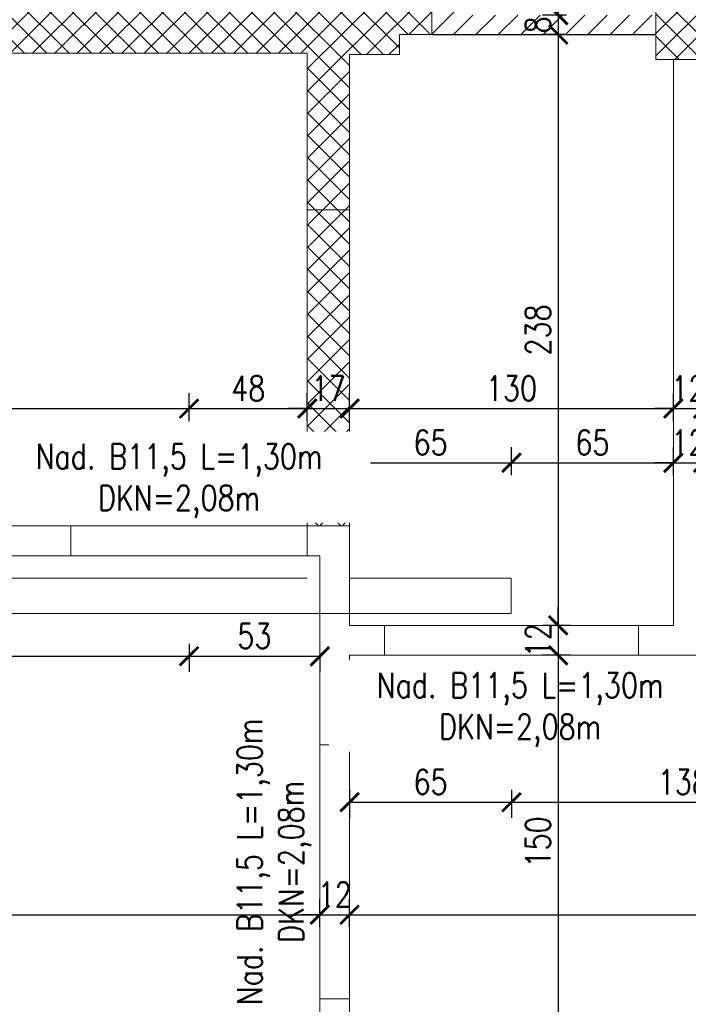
# Model space of a CAD drawing. Header units: millimetres. Extents: x 11984 to 50512, y -26688 to 13952.
# Tile 17 of 85: x 18339 to 18608, y 10412 to 10808. Entities that reach past the tile are written whole.
import ezdxf

# ---------------------------------------------------------------- set-up
doc = ezdxf.new("R2010")
doc.units = ezdxf.units.MM
doc.header["$MEASUREMENT"] = 0
doc.layers.add('e-cad_opisy', color=7, linetype='Continuous')
for name, color, linetype, lineweight in [('e-cad_wymiary', 5, 'Continuous', 9), ('k-kreskowanie', 252, 'Continuous', 9), ('k-sciany', 4, 'Continuous', 30), ('k-widok', 1, 'Continuous', 20), ('k-wyburzenia', 215, 'PNEUMATIC2', 9), ('k-ściany działowe', 2, 'Continuous', 20), ('k-ściany istniejące', 190, 'Continuous', 18)]:
    doc.layers.add(name, color=color, linetype=linetype, lineweight=lineweight)
doc.styles.add('e-cad_1', font='simplex.shx', dxfattribs={"width": 0.8})
doc.linetypes.add('PNEUMATIC2', pattern='A,0.5,-0.25,["//",Standard,S=0.2,R=0,X=-0.1,Y=-0.1],-0.25', length=1)
doc.dimstyles.new('e-cad_1_50_[cm]', dxfattribs={"dimscale": 5, "dimtxt": 2, "dimasz": 1.5, "dimexe": 1.25, "dimexo": 0.625, "dimtad": 1, "dimdec": 0, "dimrnd": 0.1, "dimdsep": 46, "dimtxsty": 'e-cad_1', "dimblk": 'ARCHTICK', "dimcen": 1.5, "dimclrd": 256, "dimclre": 256, "dimclrt": 7, "dimadec": 0, "dimazin": 0, "dimtfac": 1, "dimtdec": 0, "dimtix": 1, "dimtmove": 0, "dimatfit": 0, "dimfxl": 0, "dimarcsym": 0})

# ---------------------------------------------------------------- blocks, each defined once
blk = doc.blocks.new('_ArchTick')
at = {"color": 0, "linetype": 'ByBlock', "const_width": 0.15}
blk.add_lwpolyline([(-0.5, -0.5), (0.5, 0.5)], dxfattribs=at)
blk = doc.blocks.new('*D660')
at = {"layer": 'Defpoints', "color": 0, "ltscale": 2}
for p in [(18459.52, 10448.29), (18459.52, 10430.99), (18117.52, 10422.52)]:
    blk.add_point(p, dxfattribs=at)
at = {"layer": 'e-cad_wymiary', "lineweight": -2}
for p, q in [((18117.52, 10443.29), (18117.52, 10454.54)), ((18459.52, 10443.29), (18459.52, 10454.54)), ((18117.52, 10448.29), (18459.52, 10448.29))]:
    blk.add_line(p, q, dxfattribs=at)
at = {"layer": 'e-cad_wymiary', "lineweight": -2, "ltscale": 2, "xscale": 7.5, "yscale": 7.5, "zscale": 7.5, "rotation": 180}
blk.add_blockref('_ArchTick', (18117.52, 10448.29), dxfattribs=at)
at = {"layer": 'e-cad_wymiary', "lineweight": -2, "ltscale": 2, "xscale": 7.5, "yscale": 7.5, "zscale": 7.5}
blk.add_blockref('_ArchTick', (18459.52, 10448.29), dxfattribs=at)
at = {"layer": 'e-cad_wymiary', "color": 7, "ltscale": 2, "insert": (18288.52, 10456.42), "char_height": 10, "attachment_point": 5, "style": 'e-cad_1'}
blk.add_mtext('342', dxfattribs=at)
blk = doc.blocks.new('*D661')
at = {"layer": 'Defpoints', "color": 0, "ltscale": 2}
for p in [(18471.52, 10448.29), (18459.52, 10430.99), (18471.52, 10430.99)]:
    blk.add_point(p, dxfattribs=at)
at = {"layer": 'e-cad_wymiary', "lineweight": -2}
for p, q in [((18459.52, 10443.29), (18459.52, 10454.54)), ((18471.52, 10443.29), (18471.52, 10454.54)), ((18459.52, 10448.29), (18452.02, 10448.29)), ((18459.52, 10448.29), (18471.52, 10448.29)), ((18471.52, 10448.29), (18479.02, 10448.29))]:
    blk.add_line(p, q, dxfattribs=at)
at = {"layer": 'e-cad_wymiary', "lineweight": -2, "ltscale": 2, "xscale": 7.5, "yscale": 7.5, "zscale": 7.5}
blk.add_blockref('_ArchTick', (18459.52, 10448.29), dxfattribs=at)
at = {"layer": 'e-cad_wymiary', "lineweight": -2, "ltscale": 2, "xscale": 7.5, "yscale": 7.5, "zscale": 7.5, "rotation": 180}
blk.add_blockref('_ArchTick', (18471.52, 10448.29), dxfattribs=at)
at = {"layer": 'e-cad_wymiary', "color": 7, "ltscale": 2, "insert": (18465.52, 10456.42), "char_height": 10, "attachment_point": 5, "style": 'e-cad_1'}
blk.add_mtext('12', dxfattribs=at)
blk = doc.blocks.new('*D662')
at = {"layer": 'Defpoints', "color": 0, "ltscale": 2}
for p in [(20124.71, 10448.29), (20124.71, 10445.51), (18471.52, 10430.99)]:
    blk.add_point(p, dxfattribs=at)
at = {"layer": 'e-cad_wymiary', "lineweight": -2}
for p, q in [((18471.52, 10443.29), (18471.52, 10454.54)), ((20124.71, 10448.29), (20124.71, 10454.54)), ((18471.52, 10448.29), (20124.71, 10448.29))]:
    blk.add_line(p, q, dxfattribs=at)
at = {"layer": 'e-cad_wymiary', "lineweight": -2, "ltscale": 2, "xscale": 7.5, "yscale": 7.5, "zscale": 7.5, "rotation": 180}
blk.add_blockref('_ArchTick', (18471.52, 10448.29), dxfattribs=at)
at = {"layer": 'e-cad_wymiary', "lineweight": -2, "ltscale": 2, "xscale": 7.5, "yscale": 7.5, "zscale": 7.5}
blk.add_blockref('_ArchTick', (20124.71, 10448.29), dxfattribs=at)
at = {"layer": 'e-cad_wymiary', "color": 7, "ltscale": 2, "insert": (19298.12, 10456.42), "char_height": 10, "attachment_point": 5, "style": 'e-cad_1'}
blk.add_mtext('1653', dxfattribs=at)
blk = doc.blocks.new('*D675')
at = {"layer": 'Defpoints', "color": 0, "ltscale": 2}
for p in [(18407.02, 10651.66), (18166.77, 10641.3), (18407.02, 10604.52)]:
    blk.add_point(p, dxfattribs=at)
at = {"layer": 'e-cad_wymiary', "lineweight": -2}
for p, q in [((18166.77, 10646.66), (18166.77, 10657.91)), ((18407.02, 10646.66), (18407.02, 10657.91)), ((18166.77, 10651.66), (18407.02, 10651.66))]:
    blk.add_line(p, q, dxfattribs=at)
at = {"layer": 'e-cad_wymiary', "lineweight": -2, "ltscale": 2, "xscale": 7.5, "yscale": 7.5, "zscale": 7.5, "rotation": 180}
blk.add_blockref('_ArchTick', (18166.77, 10651.66), dxfattribs=at)
at = {"layer": 'e-cad_wymiary', "lineweight": -2, "ltscale": 2, "xscale": 7.5, "yscale": 7.5, "zscale": 7.5}
blk.add_blockref('_ArchTick', (18407.02, 10651.66), dxfattribs=at)
at = {"layer": 'e-cad_wymiary', "color": 7, "ltscale": 2, "insert": (18286.89, 10659.79), "char_height": 10, "attachment_point": 5, "style": 'e-cad_1'}
blk.add_mtext('240', dxfattribs=at)
blk = doc.blocks.new('*D676')
at = {"layer": 'Defpoints', "color": 0, "ltscale": 2}
for p in [(18454.52, 10651.66), (18454.52, 10643.13), (18407.02, 10604.52)]:
    blk.add_point(p, dxfattribs=at)
at = {"layer": 'e-cad_wymiary', "lineweight": -2}
for p, q in [((18407.02, 10646.66), (18407.02, 10657.91)), ((18454.52, 10646.66), (18454.52, 10657.91)), ((18407.02, 10651.66), (18454.52, 10651.66))]:
    blk.add_line(p, q, dxfattribs=at)
at = {"layer": 'e-cad_wymiary', "lineweight": -2, "ltscale": 2, "xscale": 7.5, "yscale": 7.5, "zscale": 7.5, "rotation": 180}
blk.add_blockref('_ArchTick', (18407.02, 10651.66), dxfattribs=at)
at = {"layer": 'e-cad_wymiary', "lineweight": -2, "ltscale": 2, "xscale": 7.5, "yscale": 7.5, "zscale": 7.5}
blk.add_blockref('_ArchTick', (18454.52, 10651.66), dxfattribs=at)
at = {"layer": 'e-cad_wymiary', "color": 7, "ltscale": 2, "insert": (18430.77, 10659.79), "char_height": 10, "attachment_point": 5, "style": 'e-cad_1'}
blk.add_mtext('48', dxfattribs=at)
blk = doc.blocks.new('*D677')
at = {"layer": 'Defpoints', "color": 0, "ltscale": 2}
for p in [(18471.52, 10651.66), (18454.52, 10643.13), (18471.52, 10643.13)]:
    blk.add_point(p, dxfattribs=at)
at = {"layer": 'e-cad_wymiary', "lineweight": -2}
for p, q in [((18454.52, 10646.66), (18454.52, 10657.91)), ((18471.52, 10646.66), (18471.52, 10657.91)), ((18454.52, 10651.66), (18447.02, 10651.66)), ((18454.52, 10651.66), (18471.52, 10651.66)), ((18471.52, 10651.66), (18479.02, 10651.66))]:
    blk.add_line(p, q, dxfattribs=at)
at = {"layer": 'e-cad_wymiary', "lineweight": -2, "ltscale": 2, "xscale": 7.5, "yscale": 7.5, "zscale": 7.5}
blk.add_blockref('_ArchTick', (18454.52, 10651.66), dxfattribs=at)
at = {"layer": 'e-cad_wymiary', "lineweight": -2, "ltscale": 2, "xscale": 7.5, "yscale": 7.5, "zscale": 7.5, "rotation": 180}
blk.add_blockref('_ArchTick', (18471.52, 10651.66), dxfattribs=at)
at = {"layer": 'e-cad_wymiary', "color": 7, "ltscale": 2, "insert": (18463.02, 10659.79), "char_height": 10, "attachment_point": 5, "style": 'e-cad_1'}
blk.add_mtext('17', dxfattribs=at)
blk = doc.blocks.new('*D678')
at = {"layer": 'Defpoints', "color": 0, "ltscale": 2}
for p in [(18601.52, 10651.66), (18471.52, 10643.13), (18601.52, 10628.26)]:
    blk.add_point(p, dxfattribs=at)
at = {"layer": 'e-cad_wymiary', "lineweight": -2}
for p, q in [((18471.52, 10646.66), (18471.52, 10657.91)), ((18601.52, 10646.66), (18601.52, 10657.91)), ((18471.52, 10651.66), (18601.52, 10651.66))]:
    blk.add_line(p, q, dxfattribs=at)
at = {"layer": 'e-cad_wymiary', "lineweight": -2, "ltscale": 2, "xscale": 7.5, "yscale": 7.5, "zscale": 7.5, "rotation": 180}
blk.add_blockref('_ArchTick', (18471.52, 10651.66), dxfattribs=at)
at = {"layer": 'e-cad_wymiary', "lineweight": -2, "ltscale": 2, "xscale": 7.5, "yscale": 7.5, "zscale": 7.5}
blk.add_blockref('_ArchTick', (18601.52, 10651.66), dxfattribs=at)
at = {"layer": 'e-cad_wymiary', "color": 7, "ltscale": 2, "insert": (18536.52, 10659.79), "char_height": 10, "attachment_point": 5, "style": 'e-cad_1'}
blk.add_mtext('130', dxfattribs=at)
blk = doc.blocks.new('*D679')
at = {"layer": 'Defpoints', "color": 0, "ltscale": 2}
for p in [(18613.52, 10651.66), (18601.52, 10628.26), (18613.52, 10628.26)]:
    blk.add_point(p, dxfattribs=at)
at = {"layer": 'e-cad_wymiary', "lineweight": -2}
for p, q in [((18601.52, 10646.66), (18601.52, 10657.91)), ((18613.52, 10646.66), (18613.52, 10657.91)), ((18601.52, 10651.66), (18594.02, 10651.66)), ((18601.52, 10651.66), (18613.52, 10651.66)), ((18613.52, 10651.66), (18621.02, 10651.66))]:
    blk.add_line(p, q, dxfattribs=at)
at = {"layer": 'e-cad_wymiary', "lineweight": -2, "ltscale": 2, "xscale": 7.5, "yscale": 7.5, "zscale": 7.5}
blk.add_blockref('_ArchTick', (18601.52, 10651.66), dxfattribs=at)
at = {"layer": 'e-cad_wymiary', "lineweight": -2, "ltscale": 2, "xscale": 7.5, "yscale": 7.5, "zscale": 7.5, "rotation": 180}
blk.add_blockref('_ArchTick', (18613.52, 10651.66), dxfattribs=at)
at = {"layer": 'e-cad_wymiary', "color": 7, "ltscale": 2, "insert": (18607.52, 10659.79), "char_height": 10, "attachment_point": 5, "style": 'e-cad_1'}
blk.add_mtext('12', dxfattribs=at)
blk = doc.blocks.new('*D695')
at = {"layer": 'Defpoints', "color": 0, "ltscale": 2}
for p in [(18091.48, 10592.52), (18407.02, 10592.52), (18407.02, 10552.14)]:
    blk.add_point(p, dxfattribs=at)
at = {"layer": 'e-cad_wymiary', "lineweight": -2}
for p, q in [((18091.48, 10557.14), (18091.48, 10545.89)), ((18407.02, 10557.14), (18407.02, 10545.89)), ((18091.48, 10552.14), (18407.02, 10552.14))]:
    blk.add_line(p, q, dxfattribs=at)
at = {"layer": 'e-cad_wymiary', "lineweight": -2, "ltscale": 2, "xscale": 7.5, "yscale": 7.5, "zscale": 7.5, "rotation": 180}
blk.add_blockref('_ArchTick', (18091.48, 10552.14), dxfattribs=at)
at = {"layer": 'e-cad_wymiary', "lineweight": -2, "ltscale": 2, "xscale": 7.5, "yscale": 7.5, "zscale": 7.5}
blk.add_blockref('_ArchTick', (18407.02, 10552.14), dxfattribs=at)
at = {"layer": 'e-cad_wymiary', "color": 7, "ltscale": 2, "insert": (18249.25, 10560.26), "char_height": 10, "attachment_point": 5, "style": 'e-cad_1'}
blk.add_mtext('316', dxfattribs=at)
blk = doc.blocks.new('*D696')
at = {"layer": 'Defpoints', "color": 0, "ltscale": 2}
for p in [(18407.02, 10592.52), (18459.52, 10554.52), (18459.52, 10552.14)]:
    blk.add_point(p, dxfattribs=at)
at = {"layer": 'e-cad_wymiary', "lineweight": -2}
for p, q in [((18407.02, 10557.14), (18407.02, 10545.89)), ((18407.02, 10552.14), (18459.52, 10552.14)), ((18459.52, 10552.14), (18459.52, 10545.89))]:
    blk.add_line(p, q, dxfattribs=at)
at = {"layer": 'e-cad_wymiary', "lineweight": -2, "ltscale": 2, "xscale": 7.5, "yscale": 7.5, "zscale": 7.5, "rotation": 180}
blk.add_blockref('_ArchTick', (18407.02, 10552.14), dxfattribs=at)
at = {"layer": 'e-cad_wymiary', "lineweight": -2, "ltscale": 2, "xscale": 7.5, "yscale": 7.5, "zscale": 7.5}
blk.add_blockref('_ArchTick', (18459.52, 10552.14), dxfattribs=at)
at = {"layer": 'e-cad_wymiary', "color": 7, "ltscale": 2, "insert": (18433.27, 10560.26), "char_height": 10, "attachment_point": 5, "style": 'e-cad_1'}
blk.add_mtext('53', dxfattribs=at)
blk = doc.blocks.new('*D697')
at = {"layer": 'Defpoints', "color": 0, "ltscale": 2}
for p in [(18536.52, 10552.52), (18471.52, 10516.52), (18536.52, 10493.5)]:
    blk.add_point(p, dxfattribs=at)
at = {"layer": 'e-cad_wymiary', "lineweight": -2}
for p, q in [((18471.52, 10498.5), (18471.52, 10487.25)), ((18536.52, 10498.5), (18536.52, 10487.25)), ((18471.52, 10493.5), (18536.52, 10493.5))]:
    blk.add_line(p, q, dxfattribs=at)
at = {"layer": 'e-cad_wymiary', "lineweight": -2, "ltscale": 2, "xscale": 7.5, "yscale": 7.5, "zscale": 7.5, "rotation": 180}
blk.add_blockref('_ArchTick', (18471.52, 10493.5), dxfattribs=at)
at = {"layer": 'e-cad_wymiary', "lineweight": -2, "ltscale": 2, "xscale": 7.5, "yscale": 7.5, "zscale": 7.5}
blk.add_blockref('_ArchTick', (18536.52, 10493.5), dxfattribs=at)
at = {"layer": 'e-cad_wymiary', "color": 7, "ltscale": 2, "insert": (18504.02, 10501.62), "char_height": 10, "attachment_point": 5, "style": 'e-cad_1'}
blk.add_mtext('65', dxfattribs=at)
blk = doc.blocks.new('*D698')
at = {"layer": 'Defpoints', "color": 0, "ltscale": 2}
for p in [(18536.52, 10552.52), (18674.52, 10552.52), (18674.52, 10493.5)]:
    blk.add_point(p, dxfattribs=at)
at = {"layer": 'e-cad_wymiary', "lineweight": -2}
for p, q in [((18536.52, 10498.5), (18536.52, 10487.25)), ((18674.52, 10498.5), (18674.52, 10487.25)), ((18536.52, 10493.5), (18674.52, 10493.5))]:
    blk.add_line(p, q, dxfattribs=at)
at = {"layer": 'e-cad_wymiary', "lineweight": -2, "ltscale": 2, "xscale": 7.5, "yscale": 7.5, "zscale": 7.5, "rotation": 180}
blk.add_blockref('_ArchTick', (18536.52, 10493.5), dxfattribs=at)
at = {"layer": 'e-cad_wymiary', "lineweight": -2, "ltscale": 2, "xscale": 7.5, "yscale": 7.5, "zscale": 7.5}
blk.add_blockref('_ArchTick', (18674.52, 10493.5), dxfattribs=at)
at = {"layer": 'e-cad_wymiary', "color": 7, "ltscale": 2, "insert": (18605.52, 10501.62), "char_height": 10, "attachment_point": 5, "style": 'e-cad_1'}
blk.add_mtext('138', dxfattribs=at)
blk = doc.blocks.new('*D702')
at = {"layer": 'Defpoints', "color": 0, "ltscale": 2}
for p in [(18536.52, 10629.92), (18471.52, 10604.52), (18536.52, 10564.52)]:
    blk.add_point(p, dxfattribs=at)
at = {"layer": 'e-cad_wymiary', "lineweight": -2}
for p, q in [((18471.52, 10624.92), (18471.52, 10636.17)), ((18536.52, 10624.92), (18536.52, 10636.17)), ((18471.52, 10629.92), (18536.52, 10629.92))]:
    blk.add_line(p, q, dxfattribs=at)
at = {"layer": 'e-cad_wymiary', "lineweight": -2, "ltscale": 2, "xscale": 7.5, "yscale": 7.5, "zscale": 7.5, "rotation": 180}
blk.add_blockref('_ArchTick', (18471.52, 10629.92), dxfattribs=at)
at = {"layer": 'e-cad_wymiary', "lineweight": -2, "ltscale": 2, "xscale": 7.5, "yscale": 7.5, "zscale": 7.5}
blk.add_blockref('_ArchTick', (18536.52, 10629.92), dxfattribs=at)
at = {"layer": 'e-cad_wymiary', "color": 7, "ltscale": 2, "insert": (18504.02, 10638.05), "char_height": 10, "attachment_point": 5, "style": 'e-cad_1'}
blk.add_mtext('65', dxfattribs=at)
blk = doc.blocks.new('*D703')
at = {"layer": 'Defpoints', "color": 0, "ltscale": 2}
for p in [(18601.52, 10629.92), (18601.52, 10616.29), (18536.52, 10564.52)]:
    blk.add_point(p, dxfattribs=at)
at = {"layer": 'e-cad_wymiary', "lineweight": -2}
for p, q in [((18536.52, 10624.92), (18536.52, 10636.17)), ((18601.52, 10624.92), (18601.52, 10636.17)), ((18536.52, 10629.92), (18601.52, 10629.92))]:
    blk.add_line(p, q, dxfattribs=at)
at = {"layer": 'e-cad_wymiary', "lineweight": -2, "ltscale": 2, "xscale": 7.5, "yscale": 7.5, "zscale": 7.5, "rotation": 180}
blk.add_blockref('_ArchTick', (18536.52, 10629.92), dxfattribs=at)
at = {"layer": 'e-cad_wymiary', "lineweight": -2, "ltscale": 2, "xscale": 7.5, "yscale": 7.5, "zscale": 7.5}
blk.add_blockref('_ArchTick', (18601.52, 10629.92), dxfattribs=at)
at = {"layer": 'e-cad_wymiary', "color": 7, "ltscale": 2, "insert": (18569.02, 10638.05), "char_height": 10, "attachment_point": 5, "style": 'e-cad_1'}
blk.add_mtext('65', dxfattribs=at)
blk = doc.blocks.new('*D704')
at = {"layer": 'Defpoints', "color": 0, "ltscale": 2}
for p in [(18613.52, 10629.92), (18601.52, 10616.29), (18613.52, 10616.29)]:
    blk.add_point(p, dxfattribs=at)
at = {"layer": 'e-cad_wymiary', "lineweight": -2}
for p, q in [((18601.52, 10624.92), (18601.52, 10636.17)), ((18613.52, 10624.92), (18613.52, 10636.17)), ((18601.52, 10629.92), (18594.02, 10629.92)), ((18601.52, 10629.92), (18613.52, 10629.92)), ((18613.52, 10629.92), (18621.02, 10629.92))]:
    blk.add_line(p, q, dxfattribs=at)
at = {"layer": 'e-cad_wymiary', "lineweight": -2, "ltscale": 2, "xscale": 7.5, "yscale": 7.5, "zscale": 7.5}
blk.add_blockref('_ArchTick', (18601.52, 10629.92), dxfattribs=at)
at = {"layer": 'e-cad_wymiary', "lineweight": -2, "ltscale": 2, "xscale": 7.5, "yscale": 7.5, "zscale": 7.5, "rotation": 180}
blk.add_blockref('_ArchTick', (18613.52, 10629.92), dxfattribs=at)
at = {"layer": 'e-cad_wymiary', "color": 7, "ltscale": 2, "insert": (18607.52, 10638.05), "char_height": 10, "attachment_point": 5, "style": 'e-cad_1'}
blk.add_mtext('12', dxfattribs=at)
blk = doc.blocks.new('*D811')
at = {"layer": 'Defpoints', "color": 0, "ltscale": 2}
for p in [(18566.91, 10834.32), (18555.27, 10809.77), (18561.71, 10809.77)]:
    blk.add_point(p, dxfattribs=at)
at = {"layer": 'e-cad_wymiary', "lineweight": -2}
for p, q in [((18560.27, 10834.32), (18549.02, 10834.32)), ((18555.27, 10834.32), (18555.27, 10809.77)), ((18558.58, 10809.77), (18549.02, 10809.77))]:
    blk.add_line(p, q, dxfattribs=at)
at = {"layer": 'e-cad_wymiary', "lineweight": -2, "ltscale": 2, "xscale": 7.5, "yscale": 7.5, "zscale": 7.5}
for p, rotation in [((18555.27, 10834.32), 90), ((18555.27, 10809.77), 270)]:
    blk.add_blockref('_ArchTick', p, dxfattribs=dict(at, rotation=rotation))
at = {"layer": 'e-cad_wymiary', "color": 7, "ltscale": 2, "insert": (18547.15, 10822.05), "char_height": 10, "attachment_point": 5, "rotation": 90, "style": 'e-cad_1'}
blk.add_mtext('25', dxfattribs=at)
blk = doc.blocks.new('*D812')
at = {"layer": 'Defpoints', "color": 0, "ltscale": 2}
for p in [(18561.71, 10809.77), (18555.27, 10801.99), (18561.71, 10801.99)]:
    blk.add_point(p, dxfattribs=at)
at = {"layer": 'e-cad_wymiary', "lineweight": -2}
for p, q in [((18555.27, 10809.77), (18555.27, 10817.27)), ((18558.58, 10809.77), (18549.02, 10809.77)), ((18555.27, 10809.77), (18555.27, 10801.99)), ((18558.58, 10801.99), (18549.02, 10801.99)), ((18555.27, 10801.99), (18555.27, 10794.49))]:
    blk.add_line(p, q, dxfattribs=at)
at = {"layer": 'e-cad_wymiary', "lineweight": -2, "ltscale": 2, "xscale": 7.5, "yscale": 7.5, "zscale": 7.5}
for p, rotation in [((18555.27, 10809.77), 270), ((18555.27, 10801.99), 90)]:
    blk.add_blockref('_ArchTick', p, dxfattribs=dict(at, rotation=rotation))
at = {"layer": 'e-cad_wymiary', "color": 7, "ltscale": 2, "insert": (18547.15, 10805.88), "char_height": 10, "attachment_point": 5, "rotation": 90, "style": 'e-cad_1'}
blk.add_mtext('8', dxfattribs=at)
blk = doc.blocks.new('*D813')
at = {"layer": 'Defpoints', "color": 0, "ltscale": 2}
for p in [(18561.71, 10801.99), (18555.27, 10564.52), (18568.43, 10564.52)]:
    blk.add_point(p, dxfattribs=at)
at = {"layer": 'e-cad_wymiary', "lineweight": -2}
for p, q in [((18558.58, 10801.99), (18549.02, 10801.99)), ((18555.27, 10801.99), (18555.27, 10564.52)), ((18560.27, 10564.52), (18549.02, 10564.52))]:
    blk.add_line(p, q, dxfattribs=at)
at = {"layer": 'e-cad_wymiary', "lineweight": -2, "ltscale": 2, "xscale": 7.5, "yscale": 7.5, "zscale": 7.5}
for p, rotation in [((18555.27, 10801.99), 90), ((18555.27, 10564.52), 270)]:
    blk.add_blockref('_ArchTick', p, dxfattribs=dict(at, rotation=rotation))
at = {"layer": 'e-cad_wymiary', "color": 7, "ltscale": 2, "insert": (18547.15, 10683.26), "char_height": 10, "attachment_point": 5, "rotation": 90, "style": 'e-cad_1'}
blk.add_mtext('238', dxfattribs=at)
blk = doc.blocks.new('*D814')
at = {"layer": 'Defpoints', "color": 0, "ltscale": 2}
for p in [(18568.43, 10564.52), (18555.27, 10552.52), (18568.43, 10552.52)]:
    blk.add_point(p, dxfattribs=at)
at = {"layer": 'e-cad_wymiary', "lineweight": -2}
for p, q in [((18555.27, 10564.52), (18555.27, 10572.02)), ((18560.27, 10564.52), (18549.02, 10564.52)), ((18555.27, 10564.52), (18555.27, 10552.52)), ((18560.27, 10552.52), (18549.02, 10552.52)), ((18555.27, 10552.52), (18555.27, 10545.02))]:
    blk.add_line(p, q, dxfattribs=at)
at = {"layer": 'e-cad_wymiary', "lineweight": -2, "ltscale": 2, "xscale": 7.5, "yscale": 7.5, "zscale": 7.5}
for p, rotation in [((18555.27, 10564.52), 270), ((18555.27, 10552.52), 90)]:
    blk.add_blockref('_ArchTick', p, dxfattribs=dict(at, rotation=rotation))
at = {"layer": 'e-cad_wymiary', "color": 7, "ltscale": 2, "insert": (18547.15, 10558.52), "char_height": 10, "attachment_point": 5, "rotation": 90, "style": 'e-cad_1'}
blk.add_mtext('12', dxfattribs=at)
blk = doc.blocks.new('*D815')
at = {"layer": 'Defpoints', "color": 0, "ltscale": 2}
for p in [(18568.43, 10552.52), (18555.27, 10402.52), (18580.04, 10402.52)]:
    blk.add_point(p, dxfattribs=at)
at = {"layer": 'e-cad_wymiary', "lineweight": -2}
for p, q in [((18560.27, 10552.52), (18549.02, 10552.52)), ((18555.27, 10552.52), (18555.27, 10402.52)), ((18560.27, 10402.52), (18549.02, 10402.52))]:
    blk.add_line(p, q, dxfattribs=at)
at = {"layer": 'e-cad_wymiary', "lineweight": -2, "ltscale": 2, "xscale": 7.5, "yscale": 7.5, "zscale": 7.5}
for p, rotation in [((18555.27, 10552.52), 90), ((18555.27, 10402.52), 270)]:
    blk.add_blockref('_ArchTick', p, dxfattribs=dict(at, rotation=rotation))
at = {"layer": 'e-cad_wymiary', "color": 7, "ltscale": 2, "insert": (18547.15, 10477.52), "char_height": 10, "attachment_point": 5, "rotation": 90, "style": 'e-cad_1'}
blk.add_mtext('150', dxfattribs=at)

msp = doc.modelspace()

# ---------------------------------------------------------------- hatches: boundary and pattern name
at = {"layer": 'k-kreskowanie'}
h = msp.add_hatch(dxfattribs=at)
h.set_pattern_fill('ANSI37', color=256, scale=2, style=0)
h.set_pattern_definition([(45, (20560.6375, -11648.78), (-4.490128, 4.490128), []), (135, (20560.6375, -11648.78), (-4.490128, -4.490128), [])])
h.paths.add_polyline_path([(20114.55, 10359.34), (20114.55, 10402.52), (20124.71, 10402.52), (20124.71, 10552.38), (20150.11, 10552.38), (20150.11, 10402.52), (20562.44, 10402.52), (20562.44, 10522.75), (20605.62, 10522.75), (20605.62, 9739.58), (20562.44, 9739.58), (20497.32, 9739.58), (20497.32, 9782.76), (20562.44, 9782.76), (20562.44, 10359.34)])
h.paths.add_polyline_path([(20114.55, 10791.99), (20114.55, 10834.32), (20124.71, 10834.32), (20562.44, 10834.32), (20562.44, 11331.32), (20481.16, 11331.32), (20481.16, 11374.5), (20605.62, 11374.5), (20605.62, 10677.69), (20562.44, 10677.69), (20562.44, 10791.99), (20150.11, 10791.99), (20150.11, 10654.38), (20124.71, 10654.38), (20124.71, 10791.99)])
h.paths.add_polyline_path([(20200.91, 10806.38), (20221.23, 10806.38), (20221.23, 10819.93), (20200.91, 10819.93)], flags=16)
h.paths.add_polyline_path([(20161.97, 10806.38), (20180.59, 10806.38), (20180.59, 10819.93), (20161.97, 10819.93)], flags=16)
h.paths.add_polyline_path([(17610.48, 10686.04), (17610.48, 11090.05), (17655.48, 11090.05), (17655.48, 10833.52), (17958.48, 10833.52), (17958.48, 10927.02), (17982.48, 10927.02), (17982.48, 10833.52), (17989.48, 10833.52), (17989.48, 10794.52), (17655.48, 10794.52), (17655.48, 10686.04)])
h.paths.add_polyline_path([(19732.71, 10791.99), (19732.71, 10834.32), (19849.55, 10834.32), (19849.55, 11374.5), (19973.16, 11374.5), (19973.16, 11331.32), (19892.73, 11331.32), (19892.73, 10834.32), (19914.74, 10834.32), (19914.74, 10791.99), (19901.86, 10791.99), (19901.86, 10816.54), (19826.86, 10816.54), (19826.86, 10791.99)])
h.paths.add_polyline_path([(17610.48, 10284.84), (17610.48, 10539.8), (17655.48, 10539.8), (17655.48, 10402.52), (17782.87, 10402.52), (18091.48, 10402.52), (18091.48, 10422.52), (18117.52, 10422.52), (18117.52, 10402.52), (18140.01, 10402.52), (18140.01, 10359.34), (17655.48, 10359.34), (17655.48, 10284.84)])
h.paths.add_polyline_path([(18902.97, 10359.34), (18902.97, 10402.52), (19002.88, 10402.52), (19002.88, 10017.29), (19096.01, 10017.29), (19096.01, 9992.74), (19002.88, 9992.74), (19002.88, 9907.76), (18977.48, 9907.76), (18977.48, 10359.34)])
h.paths.add_polyline_path([(18594.48, 10791.99), (18594.48, 10834.32), (18602.48, 10834.32), (18602.48, 10862.32), (18647.48, 10862.32), (18647.48, 10834.32), (18848.79, 10834.32), (18848.79, 10791.99), (18789.52, 10791.99), (18789.52, 10566.78), (18775.52, 10566.78), (18775.52, 10791.99)])
h.paths.add_polyline_path([(19218.09, 9992.74), (19218.09, 10017.29), (19228.09, 10017.29), (19228.09, 10402.52), (19359.65, 10402.52), (19359.65, 10359.34), (19265.65, 10359.34), (19265.65, 10281.34), (19252.65, 10281.34), (19252.65, 9907.76), (19228.09, 9907.76), (19228.09, 9992.74)])
h.paths.add_polyline_path([(19616.95, 10359.34), (19616.95, 10402.52), (20014.65, 10402.52), (20014.65, 10359.34), (19936.21, 10359.34), (19936.21, 10281.34), (19897.81, 10281.34), (19897.81, 10359.34)])
h.paths.add_polyline_path([(19909.81, 10293.34), (19924.21, 10293.34), (19924.21, 10314.34), (19909.81, 10314.34)], flags=16)
h.paths.add_polyline_path([(19909.81, 10326.34), (19924.21, 10326.34), (19924.21, 10347.34), (19909.81, 10347.34)], flags=16)
h.paths.add_polyline_path([(17610.48, 9739.58), (17610.48, 10131.59), (17655.48, 10131.59), (17655.48, 9782.76), (17712.07, 9782.76), (17712.07, 9739.58)])
h.paths.add_polyline_path([(18273.77, 10794.52), (18273.77, 10833.52), (18327.48, 10833.52), (18327.48, 10849.32), (18368.48, 10849.32), (18368.48, 10834.32), (18504.48, 10834.32), (18504.48, 10801.99), (18491.48, 10801.99), (18491.48, 10793.99), (18471.52, 10793.99), (18471.52, 10731.52), (18454.52, 10731.52), (18454.52, 10794.52)])
h.paths.add_polyline_path([(18230.01, 10359.34), (18230.01, 10402.52), (18601.48, 10402.52), (18601.48, 10359.34)])
h.paths.add_polyline_path([(19366.95, 10791.99), (19366.95, 10834.32), (19577.77, 10834.32), (19577.77, 10791.99)])
h.paths.add_polyline_path([(19003.73, 10791.99), (19003.73, 10834.32), (19212.01, 10834.32), (19212.01, 10791.99)])
h.paths.add_polyline_path([(20128.1, 11331.32), (20128.1, 11374.5), (20326.22, 11374.5), (20326.22, 11331.32)])
h.paths.add_polyline_path([(19851.31, 9739.58), (19851.31, 9782.76), (19897.81, 9782.76), (19897.81, 9812.76), (19923.21, 9812.76), (19923.21, 9782.76), (19957.43, 9782.76), (19957.43, 9739.58)])
h.paths.add_polyline_path([(18908.12, 9739.58), (18908.12, 9782.76), (19038.06, 9782.76), (19038.06, 9739.58)])
h.paths.add_polyline_path([(19181.06, 9739.58), (19181.06, 9782.76), (19311, 9782.76), (19311, 9739.58), (19194.23, 9739.58)])
h.paths.add_polyline_path([(18703.48, 10359.34), (18703.48, 10402.52), (18812.38, 10402.52), (18812.38, 10359.34)])
h.paths.add_polyline_path([(18091.48, 10774.52), (18091.48, 10833.52), (18167.48, 10833.52), (18167.48, 10794.52), (18117.52, 10794.52), (18117.52, 10774.52)])
h.paths.add_polyline_path([(18262.12, 9739.58), (18262.12, 9782.76), (18358.5, 9782.76), (18358.5, 9739.58)])
h.paths.add_polyline_path([(19459.55, 10359.34), (19459.55, 10402.52), (19514.95, 10402.52), (19514.95, 10359.34)])
h.paths.add_polyline_path([(17862.07, 9739.58), (17862.07, 9782.76), (17912.3, 9782.76), (17912.3, 9739.58)])
h.paths.add_polyline_path([(18454.52, 10604.52), (18454.52, 10731.52), (18471.52, 10731.52), (18471.52, 10604.52)])
h.paths.add_polyline_path([(18708.31, 9739.58), (18708.31, 9782.76), (18758.12, 9782.76), (18758.12, 9739.58)])
h.paths.add_polyline_path([(18508.5, 9739.58), (18508.5, 9782.76), (18558.31, 9782.76), (18558.31, 9739.58)])
h.paths.add_polyline_path([(18062.3, 9739.58), (18062.3, 9782.76), (18112.12, 9782.76), (18112.12, 9739.58)])
h.paths.add_polyline_path([(19461, 9739.58), (19461, 9782.76), (19506.58, 9782.76), (19506.58, 9739.58)])
h.paths.add_polyline_path([(20107.43, 9739.58), (20107.43, 9782.76), (20152.58, 9782.76), (20152.58, 9739.58)])
h.paths.add_polyline_path([(19656.58, 9739.58), (19656.58, 9782.76), (19701.31, 9782.76), (19701.31, 9739.58)])
h.paths.add_polyline_path([(20302.58, 9739.58), (20302.58, 9782.76), (20347.32, 9782.76), (20347.32, 9739.58)])
h.paths.add_polyline_path([(17958.48, 11029.02), (17958.48, 11072.32), (17982.48, 11072.32), (17982.48, 11051.92), (17982.48, 11029.02)])
h.paths.add_polyline_path([(20146.39, 10448.92), (20128.44, 10448.92), (20128.44, 10463.92), (20146.39, 10463.92)], flags=24)
h.paths.add_polyline_path([(20177.06, 10389.91), (20177.06, 10371.96), (20162.06, 10371.96), (20162.06, 10389.91)], flags=24)
h.paths.add_polyline_path([(20515.52, 10389.91), (20515.52, 10371.96), (20500.52, 10371.96), (20500.52, 10389.91)], flags=24)
h.paths.add_polyline_path([(20177.06, 10822.13), (20177.06, 10804.18), (20162.06, 10804.18), (20162.06, 10822.13)], flags=24)
h.paths.add_polyline_path([(20515.52, 10822.13), (20515.52, 10804.18), (20500.52, 10804.18), (20500.52, 10822.13)], flags=24)
h.paths.add_polyline_path([(17979.65, 10866.66), (17961.31, 10866.66), (17961.31, 10881.66), (17979.65, 10881.66)], flags=24)
h.paths.add_polyline_path([(17873.53, 10822.81), (17873.53, 10805.24), (17858.53, 10805.24), (17858.53, 10822.81)], flags=24)
h.paths.add_polyline_path([(18999.16, 10109.31), (18981.2, 10109.31), (18981.2, 10124.31), (18999.16, 10124.31)], flags=24)
h.paths.add_polyline_path([(18999.16, 10283.57), (18981.2, 10283.57), (18981.2, 10298.57), (18999.16, 10298.57)], flags=24)
h.paths.add_polyline_path([(18933.97, 10389.91), (18933.97, 10371.96), (18918.97, 10371.96), (18918.97, 10389.91)], flags=24)
h.paths.add_polyline_path([(19060.03, 10013.99), (19060.03, 9996.04), (19045.03, 9996.04), (19045.03, 10013.99)], flags=24)
h.paths.add_polyline_path([(18999.16, 10304.98), (18981.2, 10304.98), (18981.2, 10319.98), (18999.16, 10319.98)], flags=24)
h.paths.add_polyline_path([(19345.09, 10389.91), (19345.09, 10371.96), (19330.09, 10371.96), (19330.09, 10389.91)], flags=24)
h.paths.add_polyline_path([(19249.35, 10109.31), (19231.39, 10109.31), (19231.39, 10124.31), (19249.35, 10124.31)], flags=24)
h.paths.add_polyline_path([(19255.85, 10283.57), (19237.89, 10283.57), (19237.89, 10298.57), (19255.85, 10298.57)], flags=24)
h.paths.add_polyline_path([(19255.85, 10304.98), (19237.89, 10304.98), (19237.89, 10319.98), (19255.85, 10319.98)], flags=24)
h.paths.add_polyline_path([(19772.76, 10389.91), (19772.76, 10371.96), (19757.76, 10371.96), (19757.76, 10389.91)], flags=24)
h.paths.add_polyline_path([(19957.55, 10389.91), (19957.55, 10371.96), (19942.55, 10371.96), (19942.55, 10389.91)], flags=24)
h.paths.add_polyline_path([(19925.98, 10304.98), (19908.03, 10304.98), (19908.03, 10319.98), (19925.98, 10319.98)], flags=24)
h.paths.add_polyline_path([(18297.75, 10822.81), (18297.75, 10805.24), (18282.75, 10805.24), (18282.75, 10822.81)], flags=24)
h.paths.add_polyline_path([(18554.65, 10389.91), (18554.65, 10371.96), (18539.65, 10371.96), (18539.65, 10389.91)], flags=24)
h.paths.add_polyline_path([(18471.23, 10652.29), (18454.81, 10652.29), (18454.81, 10667.29), (18471.23, 10667.29)], flags=24)
h.paths.add_polyline_path([(19898.77, 10243.02), (19664.82, 10243.02), (19664.82, 10296.6), (19898.77, 10296.6)], flags=9)
h.paths.add_polyline_path([(20146.39, 10652.29), (20128.44, 10652.29), (20128.44, 10667.29), (20146.39, 10667.29)], flags=9)
h.paths.add_polyline_path([(17873.53, 10412.6), (17873.53, 10395.03), (17858.53, 10395.03), (17858.53, 10412.6)], flags=9)
h.paths.add_polyline_path([(20127.85, 10730.09), (20111.42, 10730.09), (20111.42, 10745.09), (20127.85, 10745.09)], flags=9)
h.paths.add_polyline_path([(18790.93, 10652.29), (18774.12, 10652.29), (18774.12, 10667.29), (18790.93, 10667.29)], flags=9)
h.paths.add_polyline_path([(17991.15, 10866.66), (17980.81, 10866.66), (17980.81, 10881.66), (17991.15, 10881.66)], flags=9)
h = msp.add_hatch(dxfattribs=at)
h.set_pattern_fill('ANSI31', color=256, scale=2, angle=360, style=0)
h.set_pattern_definition([(45, (20560.6375, -11648.78), (-4.490128, 4.490128), [])])
h.paths.add_polyline_path([(19359.65, 10359.34), (19459.55, 10359.34), (19459.55, 10402.52), (19366.95, 10402.52), (19359.65, 10402.52)])
h.paths.add_polyline_path([(20014.65, 10402.52), (20014.65, 10359.34), (20114.55, 10359.34), (20114.55, 10402.52)])
h.paths.add_polyline_path([(18812.38, 10359.34), (18902.97, 10359.34), (18902.97, 10402.52), (18812.38, 10402.52)])
h.paths.add_polyline_path([(18140.01, 10359.34), (18230.01, 10359.34), (18230.01, 10402.52), (18140.36, 10402.52), (18140.01, 10402.52)])
h.paths.add_polyline_path([(18602.48, 11078.49), (18647.48, 11078.49), (18647.48, 11005.32), (18602.48, 11005.32), (18602.48, 11078.49)])
h.paths.add_polyline_path([(18504.48, 10834.32), (18519.48, 10834.32), (18519.48, 10809.77), (18594.48, 10809.77), (18594.48, 10801.99), (18504.48, 10801.99)])
h.paths.add_polyline_path([(18327.48, 10951.32), (18327.48, 11018.43), (18335.48, 11018.43), (18335.48, 11005.43), (18368.48, 11005.43), (18368.48, 10951.32)])
h.paths.add_polyline_path([(18226.48, 10375), (18145.29, 10375), (18145.29, 10390), (18226.48, 10390)], flags=24)
h.paths.add_polyline_path([(18898.51, 10373.86), (18817.32, 10373.86), (18817.32, 10388.86), (18898.51, 10388.86)], flags=24)
h.paths.add_polyline_path([(18554.65, 10811.05), (18554.65, 10800.71), (18539.65, 10800.71), (18539.65, 10811.05)], flags=9)
h.paths.add_polyline_path([(18616.79, 11016.85), (18489.13, 11016.85), (18489.13, 11050.42), (18616.79, 11050.42)], flags=9)
h.paths.add_polyline_path([(19450.67, 10374.43), (19369.48, 10374.43), (19369.48, 10389.43), (19450.67, 10389.43)], flags=24)
h.paths.add_polyline_path([(20104.24, 10374.3), (20023.05, 10374.3), (20023.05, 10389.3), (20104.24, 10389.3)], flags=24)

# ---------------------------------------------------------------- linework, layer by layer
at = {"layer": 'k-sciany'}
msp.add_lwpolyline([(18504.48, 10801.99), (18594.48, 10801.99)], dxfattribs=at)
at = {"layer": 'k-widok'}
for p, q in [((18359.52, 10604.52), (18454.52, 10604.52)), ((18359.52, 10592.52), (18454.52, 10592.52)), ((18485.52, 10564.52), (18587.52, 10564.52)), ((18485.52, 10552.52), (18587.52, 10552.52)), ((18459.52, 10414.52), (18459.52, 10516.52)), ((18471.52, 10414.52), (18471.52, 10516.52))]:
    msp.add_line(p, q, dxfattribs=at)
at = {"layer": 'k-wyburzenia', "ltscale": 25}
for points in [[(18454.52, 10583.52), (18117.52, 10583.52)], [(18471.62, 10583.52), (18536.37, 10583.52), (18536.37, 10569.32), (18460.57, 10569.32)], [(18117.52, 10569.32), (18471.52, 10569.32)]]:
    msp.add_lwpolyline(points, dxfattribs=at)
at = {"layer": 'k-ściany działowe'}
for points in [[(18154.77, 10794.52), (18154.77, 10604.52), (18091.48, 10604.52), (18091.48, 10592.52), (18359.52, 10592.52), (18359.52, 10604.52), (18166.77, 10604.52), (18166.77, 10794.52), (18154.77, 10794.52)], [(18601.52, 10791.99), (18601.52, 10564.52), (18587.52, 10564.52), (18587.52, 10552.52), (18623.52, 10552.52), (18623.52, 10564.52), (18613.52, 10564.52), (18613.52, 10791.99), (18601.52, 10791.99)], [(18454.52, 10604.52), (18454.52, 10592.52), (18459.52, 10592.52), (18459.52, 10516.52), (18471.52, 10516.52), (18471.52, 10552.52), (18485.52, 10552.52), (18485.52, 10564.52), (18471.52, 10564.52), (18471.52, 10604.52), (18454.52, 10604.52)]]:
    msp.add_lwpolyline(points, dxfattribs=at)
msp.add_lwpolyline([(18459.52, 10402.52), (18471.52, 10402.52), (18471.52, 10414.52), (18459.52, 10414.52)], close=True, dxfattribs=at)
at = {"layer": 'k-ściany istniejące'}
for p, q in [((18491.48, 10793.99), (18471.52, 10793.99)), ((18775.52, 10791.99), (18594.48, 10791.99)), ((18454.52, 10731.52), (18471.52, 10731.52))]:
    msp.add_line(p, q, dxfattribs=at)
for points in [[(18368.48, 10834.32), (18504.48, 10834.32), (18504.48, 10801.99), (18491.48, 10801.99)], [(18594.48, 10834.32), (18594.48, 10791.99)], [(18491.48, 10793.99), (18491.48, 10801.99)], [(18454.52, 10794.52), (18273.77, 10794.52)], [(18454.52, 10794.52), (18454.52, 10731.52)], [(18471.52, 10731.52), (18471.52, 10793.99)], [(18454.52, 10604.52), (18454.52, 10731.52), (18471.52, 10731.52), (18471.52, 10604.52)]]:
    msp.add_lwpolyline(points, dxfattribs=at)

# ---------------------------------------------------------------- dimensions: what is measured, and where the dimension line sits
at = {"layer": 'e-cad_wymiary'}
for base, p1, p2, picture, middle in [((18555.27, 10809.77), (18566.91, 10834.32), (18561.71, 10809.77), '*D811', (18547.15, 10822.05)), ((18555.27, 10801.99), (18561.71, 10809.77), (18561.71, 10801.99), '*D812', (18547.15, 10805.88)), ((18555.27, 10564.52), (18561.71, 10801.99), (18568.43, 10564.52), '*D813', (18547.15, 10683.26))]:
    dim = msp.add_linear_dim(base=base, p1=p1, p2=p2, angle=90, dimstyle='e-cad_1_50_[cm]', override={"dimtmove": 1}, dxfattribs=at)
    dim.commit()
    dim.dimension.update_dxf_attribs({"geometry": picture, "text_midpoint": middle})
for base, p1, p2, picture, middle in [((18471.52, 10651.66), (18454.52, 10643.13), (18471.52, 10643.13), '*D677', (18463.02, 10659.79)), ((18601.52, 10651.66), (18471.52, 10643.13), (18601.52, 10628.26), '*D678', (18536.52, 10659.79)), ((18613.52, 10651.66), (18601.52, 10628.26), (18613.52, 10628.26), '*D679', (18607.52, 10659.79)), ((18601.52, 10629.92), (18536.52, 10564.52), (18601.52, 10616.29), '*D703', (18569.02, 10638.05)), ((18613.52, 10629.92), (18601.52, 10616.29), (18613.52, 10616.29), '*D704', (18607.52, 10638.05)), ((18407.02, 10552.14), (18091.48, 10592.52), (18407.02, 10592.52), '*D695', (18249.25, 10560.26)), ((18459.52041728, 10552.13873094), (18407.02041728, 10592.52289923), (18459.52041728, 10554.5228993), '*D696', (18433.27041728, 10560.26373094)), ((20124.71, 10448.29), (18471.52, 10430.99), (20124.71, 10445.51), '*D662', (19298.12, 10456.42))]:
    dim = msp.add_linear_dim(base=base, p1=p1, p2=p2, dimstyle='e-cad_1_50_[cm]', override={"dimtmove": 1}, dxfattribs=at)
    dim.commit()
    dim.dimension.update_dxf_attribs({"geometry": picture, "text_midpoint": middle})
dim = msp.add_linear_dim(base=(18536.52, 10629.92), p1=(18471.52, 10604.52), p2=(18536.52, 10564.52), dimstyle='e-cad_1_50_[cm]', dxfattribs=at)
dim.commit()
dim.dimension.update_dxf_attribs({"geometry": '*D702', "text_midpoint": (18504.02, 10638.05)})

# ---------------------------------------------------------------- next in the draw order: texts
at = {"layer": 'e-cad_opisy', "linetype": 'Continuous', "char_height": 10, "width": 143.6031, "attachment_point": 2, "style": 'e-cad_1', "bg_fill": 2}
for insert in [(18403.05, 10637.44), (18540.03, 10545.5)]:
    msp.add_mtext('Nad. B11,5 L=1,30m\\PDKN=2,08m', dxfattribs=dict(at, insert=insert))
at = {"layer": 'e-cad_opisy', "linetype": 'Continuous', "insert": (18426.37, 10469.53), "char_height": 10, "width": 143.6031, "attachment_point": 2, "rotation": 90, "style": 'e-cad_1', "bg_fill": 2}
msp.add_mtext('Nad. B11,5 L=1,30m\\PDKN=2,08m', dxfattribs=at)

# ---------------------------------------------------------------- next in the draw order: dimensions: what is measured, and where the dimension line sits
at = {"layer": 'e-cad_wymiary'}
for base, p1, p2, picture, middle in [((18407.02, 10651.66), (18166.77, 10641.3), (18407.02, 10604.52), '*D675', (18286.89, 10659.79)), ((18454.52041728, 10651.66409556), (18407.02041728, 10604.52289923), (18454.52041728, 10643.12590753), '*D676', (18430.77041728, 10659.78909556)), ((18674.52, 10493.5), (18536.52, 10552.52), (18674.52, 10552.52), '*D698', (18605.52, 10501.62)), ((18459.52, 10448.29), (18117.52, 10422.52), (18459.52, 10430.99), '*D660', (18288.52, 10456.42)), ((18471.52, 10448.29), (18459.52, 10430.99), (18471.52, 10430.99), '*D661', (18465.52, 10456.42))]:
    dim = msp.add_linear_dim(base=base, p1=p1, p2=p2, dimstyle='e-cad_1_50_[cm]', override={"dimtmove": 1}, dxfattribs=at)
    dim.commit()
    dim.dimension.update_dxf_attribs({"geometry": picture, "text_midpoint": middle})
for base, p1, p2, picture, middle in [((18555.27, 10552.52), (18568.43, 10564.52), (18568.43, 10552.52), '*D814', (18547.15, 10558.52)), ((18555.27, 10402.52), (18568.43, 10552.52), (18580.04, 10402.52), '*D815', (18547.15, 10477.52))]:
    dim = msp.add_linear_dim(base=base, p1=p1, p2=p2, angle=90, dimstyle='e-cad_1_50_[cm]', override={"dimtmove": 1}, dxfattribs=at)
    dim.commit()
    dim.dimension.update_dxf_attribs({"geometry": picture, "text_midpoint": middle})
dim = msp.add_linear_dim(base=(18536.52, 10493.5), p1=(18471.52, 10516.52), p2=(18536.52, 10552.52), dimstyle='e-cad_1_50_[cm]', dxfattribs=at)
dim.commit()
dim.dimension.update_dxf_attribs({"geometry": '*D697', "text_midpoint": (18504.02, 10501.62)})

doc.saveas('drawing.dxf')
